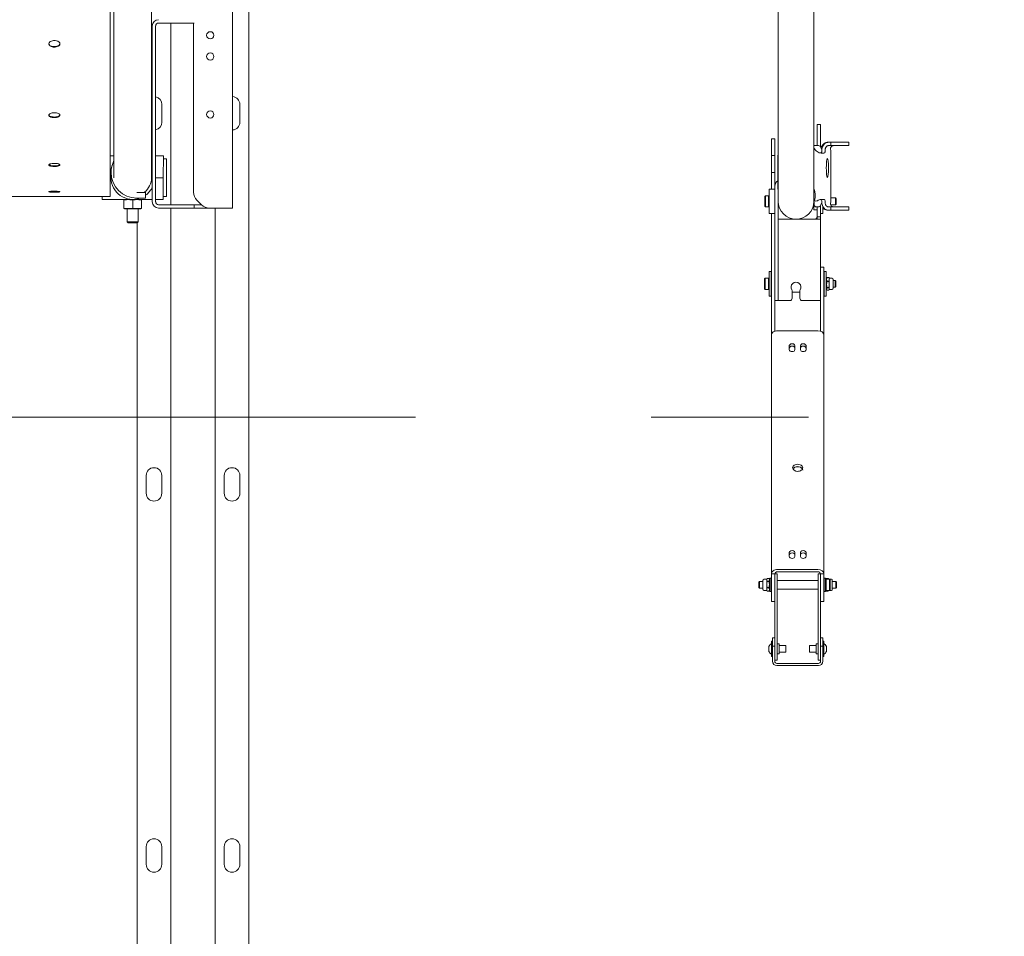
# Model space of a CAD drawing. Header units: millimetres. Extents: x -70269 to 35056, y -51814 to 48966.
# Tile 166 of 220: x -33448 to -32565, y 29315 to 30137. Entities that reach past the tile are written whole.
import ezdxf

# ---------------------------------------------------------------- set-up
doc = ezdxf.new("R2010")
doc.units = ezdxf.units.MM
doc.linetypes.add('Przerywana podwójnie', pattern=[109.361107, 52.916665, -21.166666, 14.111111, -21.166666])
doc.layers.add('00 - nowa technologia myjni_Nr_pióra__95', color=7, linetype='Continuous', lineweight=20, true_color=0x7c7c7c)
doc.layers.add('410-K Osie główne_Nr_pióra__95', color=7, linetype='Continuous', lineweight=20, true_color=0x7c7c7c)
doc.layers.add('XREF', color=8, linetype='Continuous', lineweight=9)

# ---------------------------------------------------------------- blocks, each defined once
blk = doc.blocks.new('parter 2025.10.15')
at = {"layer": '00 - nowa technologia myjni_Nr_pióra__95', "color": 8, "linetype": 'Continuous', "lineweight": 5}
for p, q in [((509.342, 2525.617), (509.326, 2453.613)), ((520.318, 2452.576), (520.318, 2524.626)), ((509.671, 2455.296), (509.685, 2519.616)), ((513.041, 2455.295), (513.055, 2519.568)), ((569.269, 2515.076), (569.269, 2461.276)), ((572.469, 2515.076), (572.469, 2461.276)), ((572.469, 2466.001), (572.469, 2515.076)), ((521.769, 2482.537), (521.769, 2135.404)), ((516.769, 2469.176), (513.669, 2469.176)), ((514.769, 2469.176), (514.769, 2452.876)), ((516.868, 2469.176), (516.769, 2469.176)), ((516.819, 2453.99), (516.819, 2469.176)), ((513.118, 2453.126), (513.118, 2468.925)), ((513.418, 2468.925), (513.418, 2453.126)), ((572.469, 2461.276), (572.469, 2464.351)), ((513.043, 2461.339), (513.118, 2461.25)), ((513.043, 2461.319), (513.118, 2461.229)), ((513.969, 2461.876), (513.969, 2460.276)), ((520.968, 2461.876), (520.968, 2460.276)), ((569.269, 2461.276), (569.269, 2453.178)), ((572.469, 2458.176), (572.469, 2461.276)), ((572.469, 2461.276), (572.469, 2453.172)), ((572.769, 2459.076), (572.769, 2460.076)), ((572.769, 2460.076), (573.069, 2460.076)), ((573.069, 2459.076), (573.069, 2460.076)), ((568.669, 2458.776), (568.669, 2458.275)), ((568.969, 2458.776), (568.669, 2458.776)), ((568.969, 2458.776), (568.969, 2458.275)), ((572.769, 2458.176), (572.769, 2459.076)), ((573.069, 2458.065), (573.069, 2459.076)), ((568.669, 2458.275), (568.669, 2457.476)), ((568.969, 2458.275), (568.969, 2457.476)), ((572.469, 2458.176), (572.89, 2458.176)), ((573.795, 2458.476), (573.715, 2458.476)), ((573.795, 2458.176), (574.266, 2458.176)), ((573.796, 2458.476), (574.009, 2458.476)), ((573.796, 2458.176), (574.009, 2458.176)), ((574.663, 2458.476), (574.009, 2458.476)), ((574.009, 2458.476), (574.009, 2458.176)), ((574.009, 2458.176), (574.663, 2458.176)), ((575.22, 2458.476), (574.663, 2458.476)), ((575.22, 2458.176), (574.663, 2458.176)), ((575.22, 2458.476), (575.614, 2458.476)), ((575.614, 2458.176), (575.22, 2458.176)), ((575.618, 2458.476), (575.614, 2458.476)), ((575.618, 2458.176), (575.614, 2458.176)), ((575.618, 2458.176), (575.618, 2458.476)), ((509.327, 2457.246), (509.672, 2457.246)), ((513.042, 2457.245), (513.118, 2457.245)), ((513.418, 2457.245), (514.107, 2457.245)), ((514.106, 2455.295), (514.107, 2457.245)), ((514.377, 2456.98), (514.107, 2456.98)), ((514.377, 2456.539), (514.377, 2456.98)), ((568.669, 2457.476), (568.669, 2457.276)), ((568.669, 2457.276), (568.669, 2457.075)), ((568.969, 2457.276), (568.669, 2457.276)), ((568.669, 2455.976), (568.669, 2457.075)), ((568.969, 2457.476), (568.969, 2457.276)), ((568.969, 2457.276), (568.969, 2457.075)), ((568.969, 2455.976), (568.969, 2457.075)), ((569.243, 2457.176), (569.243, 2455.033)), ((574.004, 2457.567), (574.004, 2453.285)), ((514.376, 2453.61), (514.377, 2456.539)), ((568.669, 2455.976), (568.669, 2455.775)), ((568.969, 2455.976), (568.969, 2455.775)), ((509.326, 2455.296), (509.406, 2455.296)), ((509.326, 2455.296), (509.406, 2455.296)), ((509.406, 2455.296), (509.467, 2455.296)), ((509.406, 2455.296), (509.467, 2455.296)), ((509.418, 2455.786), (509.418, 2455.765)), ((513.118, 2455.295), (513.041, 2455.295)), ((513.118, 2455.295), (513.041, 2455.295)), ((513.806, 2455.295), (513.419, 2455.295)), ((513.806, 2455.295), (513.419, 2455.295)), ((514.106, 2455.295), (513.806, 2455.295)), ((514.106, 2455.295), (513.806, 2455.295)), ((514.106, 2455.295), (514.106, 2453.345)), ((568.669, 2455.775), (568.669, 2455.576)), ((568.969, 2455.775), (568.669, 2455.775)), ((568.669, 2455.576), (568.669, 2454.276)), ((568.969, 2455.775), (568.969, 2455.576)), ((568.969, 2455.576), (568.969, 2454.527)), ((569.243, 2454.316), (569.243, 2455.032)), ((568.468, 2452.075), (568.468, 2454.276)), ((568.468, 2454.276), (568.969, 2454.276)), ((568.969, 2444.776), (568.969, 2454.525)), ((331.733, 2453.651), (509.326, 2453.613)), ((508.606, 2453.611), (334.406, 2453.649)), ((508.606, 2453.613), (508.606, 2453.346)), ((510.626, 2453.346), (508.606, 2453.346)), ((510.626, 2453.346), (510.556, 2453.327)), ((510.556, 2453.297), (510.556, 2453.327)), ((510.556, 2453.297), (510.556, 2453.294)), ((510.556, 2453.294), (510.556, 2452.558)), ((510.715, 2453.346), (510.626, 2453.346)), ((512.086, 2453.346), (510.715, 2453.346)), ((510.856, 2453.346), (510.856, 2453.411)), ((511.356, 2453.294), (511.356, 2452.558)), ((511.718, 2453.965), (512.518, 2453.965)), ((512.518, 2453.465), (511.718, 2453.465)), ((511.856, 2453.346), (511.856, 2453.411)), ((513.118, 2453.345), (512.086, 2453.346)), ((512.086, 2453.346), (512.156, 2453.327)), ((512.156, 2453.327), (512.156, 2453.294)), ((512.156, 2453.294), (512.156, 2452.558)), ((512.518, 2453.986), (512.518, 2453.965)), ((512.518, 2453.965), (512.518, 2453.465)), ((514.106, 2453.345), (513.418, 2453.345)), ((514.376, 2453.61), (514.106, 2453.61)), ((517.526, 2452.869), (517.111, 2453.283)), ((568.069, 2453.616), (568.129, 2453.676)), ((568.069, 2453.559), (568.069, 2453.616)), ((568.069, 2452.736), (568.069, 2453.559)), ((568.129, 2453.612), (568.129, 2453.676)), ((568.409, 2453.676), (568.129, 2453.676)), ((568.129, 2452.675), (568.129, 2453.612)), ((568.409, 2453.612), (568.409, 2453.676)), ((568.468, 2453.616), (568.409, 2453.676)), ((568.409, 2452.675), (568.409, 2453.612)), ((568.468, 2453.559), (568.468, 2453.616)), ((572.469, 2452.926), (572.469, 2453.459)), ((574.407, 2453.476), (574.004, 2453.476)), ((574.407, 2453.437), (574.407, 2453.476)), ((574.469, 2453.414), (574.407, 2453.476)), ((574.407, 2452.876), (574.407, 2453.437)), ((574.469, 2453.384), (574.469, 2453.414)), ((574.469, 2452.937), (574.469, 2453.384)), ((510.556, 2452.555), (510.556, 2452.558)), ((510.556, 2452.555), (510.556, 2452.525)), ((510.626, 2452.506), (510.556, 2452.525)), ((510.715, 2452.506), (510.626, 2452.506)), ((512.086, 2452.506), (510.715, 2452.506)), ((510.856, 2451.338), (510.856, 2452.506)), ((511.856, 2451.338), (511.856, 2452.506)), ((512.086, 2452.506), (512.156, 2452.525)), ((512.156, 2452.525), (512.156, 2452.558)), ((513.669, 2452.876), (516.769, 2452.876)), ((516.769, 2452.576), (513.669, 2452.576)), ((514.769, 2452.576), (514.769, 2133.076)), ((516.769, 2452.876), (516.868, 2452.876)), ((516.769, 2452.576), (516.868, 2452.576)), ((516.955, 2452.576), (516.859, 2452.576)), ((516.955, 2452.876), (516.868, 2452.876)), ((516.868, 2452.876), (516.868, 2452.576)), ((516.955, 2452.876), (517.042, 2452.876)), ((516.955, 2452.576), (517.042, 2452.576)), ((517.042, 2452.876), (517.518, 2452.876)), ((517.042, 2452.576), (518.827, 2452.576)), ((519.769, 2452.576), (518.233, 2452.576)), ((518.768, 2452.576), (518.768, 2133.076)), ((518.827, 2452.576), (518.898, 2452.576)), ((519.089, 2452.576), (518.898, 2452.576)), ((519.469, 2452.576), (519.16, 2452.576)), ((519.769, 2452.576), (520.318, 2452.576)), ((568.069, 2452.736), (568.129, 2452.675)), ((568.409, 2452.675), (568.129, 2452.675)), ((568.468, 2452.736), (568.409, 2452.675)), ((569.269, 2444.776), (569.269, 2453.175)), ((569.297, 2452.876), (569.269, 2452.876)), ((572.469, 2452.876), (572.44, 2452.876)), ((572.469, 2452.926), (572.469, 2452.426)), ((572.769, 2452.426), (572.469, 2452.426)), ((572.493, 2452.876), (572.493, 2453.176)), ((572.89, 2452.675), (572.693, 2452.675)), ((572.769, 2452.651), (572.769, 2452.675)), ((572.769, 2452.334), (572.769, 2452.651)), ((572.769, 2452.16), (572.769, 2452.334)), ((573.069, 2452.651), (573.069, 2452.786)), ((573.069, 2452.075), (573.069, 2452.786)), ((573.069, 2452.334), (573.069, 2452.651)), ((573.069, 2452.16), (573.069, 2452.334)), ((573.268, 2452.075), (573.268, 2452.719)), ((573.715, 2452.376), (574.253, 2452.376)), ((573.879, 2452.675), (573.795, 2452.675)), ((574.009, 2452.675), (573.796, 2452.675)), ((574.009, 2452.376), (573.796, 2452.376)), ((574.407, 2452.876), (573.98, 2452.876)), ((574.009, 2452.675), (574.663, 2452.675)), ((574.009, 2452.376), (574.009, 2452.675)), ((574.663, 2452.376), (574.009, 2452.376)), ((574.469, 2452.937), (574.407, 2452.876)), ((574.663, 2452.675), (575.22, 2452.675)), ((574.663, 2452.376), (575.22, 2452.376)), ((575.22, 2452.675), (575.614, 2452.675)), ((575.614, 2452.376), (575.22, 2452.376)), ((575.614, 2452.675), (575.618, 2452.675)), ((575.614, 2452.376), (575.618, 2452.376)), ((575.618, 2452.675), (575.618, 2452.376)), ((568.668, 2452.075), (568.468, 2452.075)), ((568.969, 2452.075), (568.468, 2452.075)), ((568.669, 2452.075), (568.669, 2448.534)), ((569.269, 2451.576), (572.518, 2451.576)), ((570.569, 2451.576), (570.569, 2451.604)), ((571.169, 2451.604), (571.169, 2451.576)), ((571.169, 2451.576), (571.169, 2451.604)), ((572.518, 2451.576), (573.069, 2451.576)), ((572.769, 2451.976), (572.769, 2452.16)), ((572.769, 2451.776), (572.769, 2451.976)), ((572.769, 2451.576), (572.769, 2451.776)), ((572.769, 2451.776), (573.069, 2451.776)), ((573.069, 2451.976), (573.069, 2452.16)), ((573.268, 2452.075), (573.069, 2452.075)), ((573.069, 2451.776), (573.069, 2451.976)), ((573.069, 2451.576), (573.069, 2451.776)), ((573.069, 2451.576), (573.069, 2446.697)), ((510.856, 2451.338), (511.116, 2451.338)), ((510.948, 2451.246), (510.856, 2451.338)), ((510.948, 2451.246), (511.16, 2451.246)), ((511.116, 2451.338), (511.856, 2451.338)), ((511.16, 2451.246), (511.764, 2451.246)), ((511.764, 2451.246), (511.856, 2451.338)), ((511.769, 2451.251), (511.769, 2135.404)), ((569.269, 2446.326), (569.269, 2450.526)), ((568.669, 2447.473), (568.669, 2448.534)), ((568.669, 2447.473), (568.669, 2441.568)), ((573.069, 2447.276), (573.069, 2446.836)), ((573.069, 2447.276), (573.369, 2447.276)), ((573.369, 2447.276), (573.369, 2446.836)), ((568.049, 2446.215), (568.109, 2446.276)), ((568.049, 2446.213), (568.049, 2446.215)), ((568.049, 2445.336), (568.049, 2446.213)), ((568.109, 2446.272), (568.109, 2446.276)), ((568.389, 2446.276), (568.109, 2446.276)), ((568.109, 2445.276), (568.109, 2446.272)), ((568.448, 2446.215), (568.389, 2446.276)), ((568.389, 2446.272), (568.389, 2446.276)), ((568.448, 2446.215), (568.389, 2446.276)), ((568.389, 2445.276), (568.389, 2446.272)), ((568.448, 2446.19), (568.448, 2446.876)), ((568.649, 2446.876), (568.448, 2446.876)), ((568.448, 2444.676), (568.448, 2446.19)), ((568.649, 2446.19), (568.649, 2446.876)), ((568.649, 2446.226), (568.669, 2446.245)), ((568.649, 2445.56), (568.649, 2446.226)), ((568.649, 2444.676), (568.649, 2446.19)), ((573.069, 2441.568), (573.069, 2446.836)), ((573.389, 2446.475), (573.368, 2446.496)), ((573.369, 2441.568), (573.369, 2446.836)), ((573.389, 2446.475), (573.369, 2446.496)), ((573.389, 2446.19), (573.389, 2446.876)), ((573.589, 2446.876), (573.389, 2446.876)), ((573.389, 2444.676), (573.389, 2446.19)), ((573.589, 2446.19), (573.589, 2446.876)), ((573.589, 2446.22), (573.643, 2446.316)), ((573.589, 2446.218), (573.589, 2446.22)), ((573.589, 2445.331), (573.589, 2446.218)), ((573.589, 2444.676), (573.589, 2446.19)), ((573.661, 2446.338), (573.661, 2446.342)), ((573.821, 2446.342), (573.661, 2446.342)), ((573.821, 2446.338), (573.661, 2446.338)), ((573.821, 2446.338), (573.821, 2446.342)), ((573.821, 2446.342), (573.821, 2446.342)), ((573.846, 2446.276), (573.831, 2446.316)), ((573.846, 2446.276), (573.832, 2446.315)), ((573.846, 2446.272), (573.846, 2446.276)), ((574.107, 2446.276), (573.846, 2446.276)), ((573.846, 2446.17), (573.846, 2446.272)), ((573.846, 2445.707), (573.846, 2446.17)), ((574.189, 2446.192), (574.189, 2446.194)), ((574.189, 2445.357), (574.189, 2446.192)), ((568.049, 2445.336), (568.109, 2445.276)), ((568.389, 2445.276), (568.109, 2445.276)), ((568.389, 2445.276), (568.109, 2445.276)), ((568.448, 2445.336), (568.389, 2445.276)), ((568.448, 2445.336), (568.389, 2445.276)), ((568.649, 2445.326), (568.649, 2445.56)), ((568.649, 2445.326), (568.669, 2445.306)), ((568.969, 2445.647), (568.969, 2441.568)), ((573.589, 2445.331), (573.643, 2445.236)), ((573.661, 2445.978), (573.661, 2446.002)), ((573.821, 2446.002), (573.661, 2446.002)), ((573.821, 2445.978), (573.661, 2445.978)), ((573.661, 2445.416), (573.661, 2445.436)), ((573.821, 2445.436), (573.661, 2445.436)), ((573.821, 2445.416), (573.661, 2445.416)), ((573.821, 2445.978), (573.821, 2446.002)), ((573.821, 2445.416), (573.821, 2445.436)), ((573.846, 2445.276), (573.831, 2445.236)), ((573.846, 2445.276), (573.832, 2445.236)), ((573.832, 2445.236), (573.835, 2445.247)), ((573.846, 2445.313), (573.846, 2445.707)), ((573.846, 2445.276), (573.846, 2445.313)), ((574.107, 2445.276), (573.846, 2445.276)), ((574.107, 2445.276), (573.846, 2445.276)), ((574.387, 2445.476), (574.188, 2445.476)), ((574.387, 2446.076), (574.189, 2446.076)), ((574.387, 2445.476), (574.189, 2445.476)), ((574.449, 2446.014), (574.387, 2446.076)), ((574.387, 2446.074), (574.387, 2446.076)), ((574.449, 2446.014), (574.387, 2446.076)), ((574.387, 2445.476), (574.387, 2446.074)), ((574.449, 2445.537), (574.387, 2445.476)), ((574.449, 2445.537), (574.387, 2445.476)), ((574.449, 2446.013), (574.449, 2446.014)), ((574.449, 2445.537), (574.449, 2446.013)), ((568.649, 2444.676), (568.448, 2444.676)), ((568.649, 2444.676), (568.448, 2444.676)), ((568.969, 2444.276), (568.969, 2444.776)), ((569.269, 2445.225), (569.269, 2444.326)), ((569.269, 2444.276), (569.269, 2444.776)), ((571.218, 2445.026), (570.518, 2445.026)), ((570.519, 2445.129), (570.519, 2444.476)), ((571.219, 2445.026), (570.519, 2445.026)), ((571.219, 2445.129), (571.219, 2444.476)), ((573.389, 2445.076), (573.368, 2445.055)), ((573.389, 2445.076), (573.369, 2445.056)), ((573.589, 2444.676), (573.389, 2444.676)), ((573.589, 2444.676), (573.389, 2444.676)), ((573.821, 2445.21), (573.661, 2445.21)), ((573.821, 2445.21), (573.821, 2445.21)), ((573.821, 2445.21), (573.821, 2445.21)), ((568.969, 2444.276), (569.269, 2444.276)), ((569.319, 2444.276), (570.318, 2444.276)), ((571.418, 2444.276), (572.518, 2444.276)), ((573.069, 2444.276), (572.518, 2444.276)), ((568.669, 2441.568), (568.669, 2441.427)), ((568.669, 2441.25), (568.669, 2441.427)), ((568.669, 2441.25), (568.669, 2441.179)), ((568.669, 2441.179), (568.669, 2419.754)), ((568.969, 2441.568), (568.969, 2441.526)), ((569.218, 2441.568), (572.818, 2441.568)), ((573.069, 2441.526), (573.069, 2441.568)), ((573.369, 2441.427), (573.369, 2441.568)), ((573.369, 2441.25), (573.369, 2441.427)), ((573.369, 2441.179), (573.369, 2441.25)), ((573.369, 2441.179), (573.369, 2419.754)), ((570.269, 2440.225), (570.269, 2439.871)), ((570.768, 2440.225), (570.768, 2439.871)), ((571.268, 2440.225), (571.268, 2439.871)), ((571.769, 2440.225), (571.769, 2439.871)), ((512.569, 2426.976), (512.569, 2428.576)), ((513.969, 2428.576), (513.969, 2426.976)), ((519.568, 2426.976), (519.568, 2428.576)), ((520.968, 2428.576), (520.968, 2426.976)), ((570.269, 2421.663), (570.269, 2421.31)), ((570.768, 2421.663), (570.768, 2421.31)), ((571.268, 2421.663), (571.268, 2421.31)), ((571.769, 2421.663), (571.769, 2421.31)), ((568.669, 2419.754), (568.669, 2419.742)), ((568.669, 2419.742), (568.669, 2419.705)), ((568.969, 2419.742), (568.669, 2419.742)), ((568.669, 2417.704), (568.669, 2419.705)), ((568.969, 2419.764), (569.169, 2419.764)), ((568.969, 2419.754), (568.969, 2419.742)), ((568.969, 2419.754), (568.969, 2418.764)), ((568.969, 2419.742), (568.969, 2419.705)), ((568.969, 2418.854), (568.969, 2419.705)), ((569.169, 2419.764), (569.169, 2418.764)), ((572.818, 2420.143), (569.218, 2420.143)), ((572.818, 2419.931), (569.218, 2419.931)), ((572.818, 2419.931), (569.218, 2419.931)), ((572.869, 2418.764), (572.869, 2419.764)), ((573.069, 2419.764), (572.869, 2419.764)), ((573.069, 2419.742), (573.069, 2419.754)), ((573.069, 2419.705), (573.069, 2419.742)), ((573.069, 2419.742), (573.369, 2419.742)), ((573.069, 2419.705), (573.069, 2417.264)), ((573.369, 2419.742), (573.369, 2419.754)), ((573.369, 2419.705), (573.369, 2419.742)), ((573.369, 2419.705), (573.369, 2417.264)), ((573.369, 2419.683), (573.369, 2419.705)), ((573.369, 2419.513), (573.369, 2419.683)), ((567.529, 2419.003), (567.59, 2419.064)), ((567.529, 2419.003), (567.529, 2418.89)), ((567.529, 2418.89), (567.529, 2418.526)), ((567.59, 2419.064), (567.59, 2418.923)), ((567.59, 2419.064), (567.908, 2419.064)), ((567.59, 2418.923), (567.59, 2418.464)), ((567.908, 2419.183), (567.908, 2418.986)), ((567.908, 2418.986), (567.908, 2418.345)), ((567.99, 2419.264), (568.251, 2419.264)), ((568.251, 2419.264), (568.273, 2419.324)), ((568.251, 2419.264), (568.251, 2419.211)), ((568.251, 2419.211), (568.251, 2419.029)), ((568.251, 2419.029), (568.251, 2418.793)), ((568.251, 2418.793), (568.251, 2418.346)), ((568.277, 2419.334), (568.273, 2419.324)), ((568.276, 2419.065), (568.277, 2419.066)), ((568.277, 2419.334), (568.436, 2419.334)), ((568.277, 2419.087), (568.436, 2419.087)), ((568.277, 2419.087), (568.277, 2419.066)), ((568.277, 2419.066), (568.436, 2419.066)), ((568.436, 2419.334), (568.442, 2419.324)), ((568.436, 2419.087), (568.436, 2419.066)), ((568.508, 2419.209), (568.442, 2419.324)), ((568.508, 2419.324), (568.548, 2419.364)), ((568.508, 2419.324), (568.508, 2418.296)), ((568.548, 2419.364), (568.548, 2418.263)), ((568.548, 2419.364), (568.669, 2419.364)), ((568.969, 2414.38), (568.969, 2418.764)), ((569.169, 2419.164), (572.869, 2419.164)), ((569.169, 2414.38), (569.169, 2418.764)), ((572.869, 2418.764), (572.869, 2414.38)), ((573.069, 2418.764), (573.069, 2418.846)), ((573.069, 2418.764), (573.069, 2414.38)), ((573.369, 2418.507), (573.369, 2419.364)), ((573.488, 2419.364), (573.369, 2419.364)), ((573.488, 2418.507), (573.488, 2419.364)), ((573.528, 2419.324), (573.488, 2419.364)), ((573.528, 2419.324), (573.488, 2419.364)), ((573.528, 2418.524), (573.528, 2419.324)), ((573.528, 2419.209), (573.572, 2419.284)), ((573.528, 2419.204), (573.589, 2419.264)), ((573.528, 2419.204), (573.528, 2418.997)), ((573.528, 2418.997), (573.528, 2418.324)), ((573.589, 2419.264), (573.589, 2419.029)), ((573.589, 2419.264), (573.868, 2419.264)), ((573.589, 2419.029), (573.589, 2418.264)), ((573.601, 2419.314), (573.601, 2419.32)), ((573.761, 2419.32), (573.601, 2419.32)), ((573.761, 2419.314), (573.601, 2419.314)), ((573.761, 2419.314), (573.761, 2419.32)), ((573.786, 2419.264), (573.779, 2419.284)), ((573.868, 2419.264), (573.868, 2419.029)), ((573.929, 2419.204), (573.868, 2419.264)), ((574.047, 2419.264), (573.868, 2419.264)), ((573.868, 2419.029), (573.868, 2418.264)), ((573.929, 2419.204), (573.929, 2418.997)), ((573.929, 2418.997), (573.929, 2418.324)), ((574.128, 2419.173), (574.128, 2419.183)), ((574.128, 2418.345), (574.128, 2419.173)), ((574.447, 2419.064), (574.128, 2419.064)), ((574.447, 2419.057), (574.447, 2419.064)), ((574.509, 2419.003), (574.447, 2419.064)), ((574.447, 2418.464), (574.447, 2419.057)), ((574.509, 2418.997), (574.509, 2419.003)), ((574.509, 2418.526), (574.509, 2418.997)), ((567.529, 2418.526), (567.59, 2418.464)), ((567.59, 2418.464), (567.908, 2418.464)), ((567.99, 2418.264), (568.251, 2418.264)), ((568.251, 2418.264), (568.168, 2418.264)), ((568.251, 2418.346), (568.251, 2418.264)), ((568.251, 2418.264), (568.273, 2418.204)), ((568.277, 2418.195), (568.273, 2418.204)), ((568.277, 2418.52), (568.436, 2418.52)), ((568.277, 2418.52), (568.277, 2418.496)), ((568.277, 2418.496), (568.436, 2418.496)), ((568.277, 2418.196), (568.277, 2418.195)), ((568.277, 2418.196), (568.436, 2418.196)), ((568.277, 2418.195), (568.436, 2418.195)), ((568.436, 2418.52), (568.436, 2418.496)), ((568.436, 2418.195), (568.442, 2418.204)), ((568.436, 2418.196), (568.436, 2418.195)), ((568.508, 2418.319), (568.442, 2418.204)), ((568.508, 2418.296), (568.508, 2418.204)), ((568.508, 2418.204), (568.548, 2418.164)), ((568.548, 2418.263), (568.548, 2418.164)), ((568.548, 2418.164), (568.669, 2418.164)), ((568.548, 2418.164), (568.669, 2418.164)), ((569.169, 2418.364), (572.869, 2418.364)), ((569.169, 2418.364), (572.869, 2418.364)), ((573.369, 2418.164), (573.369, 2418.507)), ((573.488, 2418.164), (573.369, 2418.164)), ((573.488, 2418.164), (573.369, 2418.164)), ((573.488, 2418.164), (573.488, 2418.507)), ((573.528, 2418.204), (573.488, 2418.164)), ((573.528, 2418.204), (573.488, 2418.164)), ((573.528, 2418.204), (573.528, 2418.524)), ((573.528, 2418.324), (573.589, 2418.264)), ((573.528, 2418.319), (573.572, 2418.244)), ((573.589, 2418.264), (573.868, 2418.264)), ((573.6, 2418.208), (573.601, 2418.208)), ((573.761, 2418.208), (573.601, 2418.208)), ((573.786, 2418.264), (573.779, 2418.244)), ((574.047, 2418.264), (573.786, 2418.264)), ((573.929, 2418.324), (573.868, 2418.264)), ((574.447, 2418.464), (574.128, 2418.464)), ((574.509, 2418.526), (574.447, 2418.464)), ((568.669, 2417.264), (568.669, 2417.704)), ((568.969, 2417.264), (568.669, 2417.264)), ((568.969, 2417.264), (568.669, 2417.264)), ((573.069, 2417.264), (573.369, 2417.264)), ((573.069, 2417.264), (573.369, 2417.264)), ((568.969, 2414.38), (568.969, 2413.947)), ((569.169, 2414.38), (569.169, 2413.947)), ((572.869, 2413.947), (572.869, 2414.38)), ((573.069, 2413.947), (573.069, 2414.38)), ((568.669, 2413.014), (568.669, 2413.694)), ((568.768, 2413.694), (568.669, 2413.694)), ((568.768, 2413.514), (568.768, 2414.014)), ((568.768, 2414.014), (568.969, 2414.014)), ((568.768, 2413.514), (568.768, 2413.264)), ((568.969, 2413.947), (568.969, 2413.514)), ((568.969, 2413.514), (568.969, 2413.73)), ((568.969, 2413.514), (568.969, 2413.264)), ((568.969, 2412.514), (568.969, 2413.514)), ((569.169, 2413.947), (569.169, 2413.514)), ((569.169, 2412.514), (569.169, 2413.514)), ((569.218, 2413.459), (569.368, 2413.459)), ((569.368, 2413.459), (569.368, 2412.889)), ((572.668, 2413.139), (572.668, 2413.459)), ((572.818, 2413.459), (572.668, 2413.459)), ((572.869, 2413.514), (572.869, 2413.947)), ((572.869, 2413.514), (572.869, 2412.514)), ((573.268, 2414.014), (573.069, 2414.014)), ((573.069, 2413.514), (573.069, 2414.014)), ((573.069, 2413.514), (573.069, 2413.947)), ((573.069, 2413.264), (573.069, 2413.514)), ((573.268, 2413.514), (573.268, 2414.014)), ((573.268, 2413.694), (573.268, 2413.014)), ((573.268, 2413.694), (573.369, 2413.694)), ((573.268, 2413.264), (573.268, 2413.514)), ((573.369, 2413.694), (573.369, 2413.014)), ((568.438, 2413.242), (568.44, 2413.245)), ((568.438, 2413.242), (568.438, 2413.139)), ((568.438, 2413.139), (568.438, 2413.131)), ((568.44, 2413.137), (568.438, 2413.139)), ((568.44, 2413.137), (568.438, 2413.131)), ((568.438, 2413.131), (568.438, 2413.124)), ((568.438, 2413.124), (568.438, 2412.911)), ((568.438, 2412.903), (568.438, 2412.911)), ((568.438, 2412.911), (568.44, 2412.906)), ((568.44, 2412.906), (568.438, 2412.903)), ((568.438, 2412.903), (568.438, 2412.786)), ((568.44, 2412.783), (568.438, 2412.786)), ((568.44, 2412.783), (568.438, 2412.786)), ((568.669, 2412.334), (568.669, 2413.014)), ((568.768, 2413.264), (568.768, 2412.764)), ((568.768, 2413.264), (568.969, 2413.264)), ((568.768, 2412.764), (568.768, 2411.904)), ((568.969, 2413.264), (568.969, 2412.764)), ((568.969, 2412.764), (568.969, 2411.904)), ((569.218, 2412.569), (569.368, 2412.569)), ((569.218, 2412.569), (569.368, 2412.569)), ((569.218, 2412.569), (569.368, 2412.569)), ((569.218, 2412.569), (569.368, 2412.569)), ((569.368, 2413.314), (569.969, 2413.314)), ((569.368, 2412.889), (569.368, 2412.569)), ((569.368, 2412.714), (569.969, 2412.714)), ((569.368, 2412.714), (569.969, 2412.714)), ((569.368, 2412.714), (569.969, 2412.714)), ((569.368, 2412.714), (569.969, 2412.714)), ((569.969, 2413.314), (569.969, 2413.014)), ((569.969, 2413.014), (569.969, 2412.714)), ((572.068, 2413.014), (572.068, 2413.314)), ((572.668, 2413.314), (572.068, 2413.314)), ((572.068, 2412.714), (572.068, 2413.014)), ((572.668, 2412.714), (572.068, 2412.714)), ((572.668, 2412.714), (572.068, 2412.714)), ((572.668, 2412.714), (572.068, 2412.714)), ((572.668, 2412.714), (572.068, 2412.714)), ((572.668, 2412.569), (572.668, 2413.139)), ((572.818, 2412.569), (572.668, 2412.569)), ((572.818, 2412.569), (572.668, 2412.569)), ((572.818, 2412.569), (572.668, 2412.569)), ((572.818, 2412.569), (572.668, 2412.569)), ((573.268, 2413.264), (573.069, 2413.264)), ((573.069, 2412.764), (573.069, 2413.264)), ((573.069, 2411.904), (573.069, 2412.764)), ((573.268, 2412.764), (573.268, 2413.264)), ((573.268, 2413.014), (573.268, 2412.334)), ((573.268, 2411.904), (573.268, 2412.764)), ((573.268, 2412.614), (573.268, 2412.616)), ((573.369, 2413.014), (573.369, 2412.334)), ((573.598, 2413.242), (573.597, 2413.245)), ((573.597, 2413.245), (573.598, 2413.242)), ((573.598, 2413.125), (573.597, 2413.123)), ((573.597, 2413.123), (573.598, 2413.117)), ((573.597, 2412.892), (573.598, 2412.897)), ((573.597, 2412.892), (573.598, 2412.889)), ((573.597, 2412.783), (573.598, 2412.786)), ((573.597, 2412.783), (573.598, 2412.786)), ((573.597, 2412.783), (573.598, 2412.786)), ((573.598, 2413.244), (573.598, 2413.242)), ((573.598, 2413.125), (573.598, 2413.242)), ((573.598, 2413.125), (573.598, 2413.117)), ((573.598, 2412.905), (573.598, 2413.117)), ((573.598, 2412.897), (573.598, 2412.905)), ((573.598, 2412.889), (573.598, 2412.897)), ((573.598, 2412.786), (573.598, 2412.889)), ((568.768, 2412.334), (568.669, 2412.334)), ((568.768, 2412.334), (568.669, 2412.334)), ((568.768, 2412.334), (568.669, 2412.334)), ((568.768, 2412.334), (568.669, 2412.334)), ((568.969, 2412.514), (568.969, 2412.014)), ((568.969, 2412.014), (569.169, 2412.014)), ((569.158, 2411.714), (572.878, 2411.714)), ((569.169, 2412.514), (569.169, 2412.014)), ((572.869, 2412.014), (572.869, 2412.514)), ((573.069, 2412.014), (572.869, 2412.014)), ((573.268, 2412.334), (573.369, 2412.334)), ((573.268, 2412.334), (573.369, 2412.334)), ((573.268, 2412.334), (573.369, 2412.334)), ((573.268, 2412.334), (573.369, 2412.334)), ((569.158, 2411.514), (572.878, 2411.514)), ((512.569, 2393.676), (512.569, 2395.276)), ((513.969, 2395.276), (513.969, 2393.676)), ((519.568, 2393.676), (519.568, 2395.276)), ((520.968, 2395.276), (520.968, 2393.676))]:
    blk.add_line(p, q, dxfattribs=at)
for points in [[(504.329, 2467.604), (504.251, 2467.601), (504.157, 2467.586), (504.069, 2467.561), (503.99, 2467.526), (503.955, 2467.505), (503.923, 2467.482), (503.882, 2467.442), (503.853, 2467.4), (503.835, 2467.354), (503.829, 2467.311)], [(504.829, 2467.31), (504.823, 2467.357), (504.807, 2467.396), (504.782, 2467.435), (504.748, 2467.471), (504.717, 2467.495), (504.683, 2467.518), (504.644, 2467.539), (504.601, 2467.557), (504.509, 2467.584), (504.409, 2467.6), (504.329, 2467.604)], [(504.329, 2467.02), (504.232, 2467.025), (504.139, 2467.042), (504.052, 2467.069), (503.974, 2467.106), (503.924, 2467.14), (503.882, 2467.18), (503.852, 2467.223), (503.835, 2467.268), (503.829, 2467.311)], [(504.329, 2467.061), (504.236, 2467.066), (504.147, 2467.08), (504.062, 2467.105), (503.987, 2467.139), (503.936, 2467.171), (503.894, 2467.208), (503.861, 2467.248), (503.84, 2467.29), (503.83, 2467.331)], [(504.329, 2467.061), (504.404, 2467.064), (504.477, 2467.074), (504.547, 2467.089), (504.626, 2467.117), (504.696, 2467.154), (504.754, 2467.198), (504.777, 2467.222), (504.797, 2467.248), (504.818, 2467.289), (504.828, 2467.331)], [(504.329, 2467.02), (504.407, 2467.024), (504.501, 2467.038), (504.589, 2467.062), (504.668, 2467.097), (504.703, 2467.118), (504.735, 2467.141), (504.776, 2467.18), (504.806, 2467.222), (504.824, 2467.268), (504.829, 2467.31)], [(504.328, 2461.131), (504.249, 2461.128), (504.187, 2461.122), (504.126, 2461.112), (504.05, 2461.094), (503.98, 2461.07), (503.921, 2461.039), (503.881, 2461.01), (503.851, 2460.977), (503.833, 2460.943), (503.828, 2460.912)], [(504.328, 2460.694), (504.2, 2460.702), (504.136, 2460.711), (504.075, 2460.724), (504.021, 2460.739), (503.972, 2460.758), (503.933, 2460.778), (503.899, 2460.8), (503.872, 2460.822), (503.851, 2460.846), (503.833, 2460.879), (503.828, 2460.912)], [(504.328, 2460.739), (504.208, 2460.746), (504.093, 2460.764), (504.041, 2460.778), (503.991, 2460.796), (503.927, 2460.827), (503.876, 2460.863), (503.857, 2460.883), (503.842, 2460.904), (503.83, 2460.934)], [(504.828, 2460.911), (504.821, 2460.945), (504.811, 2460.967), (504.796, 2460.988), (504.774, 2461.01), (504.746, 2461.031), (504.682, 2461.066), (504.6, 2461.096), (504.508, 2461.117), (504.409, 2461.128), (504.328, 2461.131)], [(504.328, 2460.739), (504.401, 2460.742), (504.472, 2460.749), (504.541, 2460.76), (504.643, 2460.788), (504.688, 2460.806), (504.729, 2460.827), (504.763, 2460.849), (504.79, 2460.874), (504.812, 2460.903), (504.825, 2460.933)], [(504.328, 2460.694), (504.406, 2460.697), (504.529, 2460.713), (504.588, 2460.726), (504.642, 2460.742), (504.691, 2460.762), (504.734, 2460.785), (504.774, 2460.813), (504.804, 2460.845), (504.822, 2460.879), (504.828, 2460.911)], [(573.125, 2457.911), (573.141, 2457.996), (573.169, 2458.083), (573.209, 2458.167), (573.262, 2458.245), (573.325, 2458.314), (573.397, 2458.373), (573.476, 2458.419), (573.558, 2458.452), (573.619, 2458.466), (573.678, 2458.474), (573.715, 2458.476)], [(573.796, 2458.476), (573.713, 2458.469), (573.628, 2458.449), (573.544, 2458.414), (573.464, 2458.365), (573.389, 2458.301), (573.325, 2458.225), (573.273, 2458.141), (573.235, 2458.052), (573.211, 2457.963), (573.2, 2457.876)], [(573.796, 2458.176), (573.763, 2458.173), (573.731, 2458.167), (573.698, 2458.157), (573.667, 2458.143), (573.637, 2458.125), (573.61, 2458.104), (573.584, 2458.079), (573.561, 2458.051), (573.526, 2457.989), (573.504, 2457.921), (573.498, 2457.876)], [(573.968, 2457.876), (573.969, 2457.924), (573.979, 2457.971), (573.995, 2458.014), (574.019, 2458.053), (574.059, 2458.099), (574.109, 2458.135), (574.167, 2458.16), (574.203, 2458.17), (574.266, 2458.176)], [(573.262, 2457.505), (573.14, 2457.509), (573.074, 2457.516), (572.99, 2457.531), (572.948, 2457.543), (572.864, 2457.575)], [(573.162, 2457.575), (573.156, 2457.559), (573.136, 2457.532), (573.104, 2457.513)], [(573.46, 2457.575), (573.453, 2457.558), (573.444, 2457.543), (573.431, 2457.532), (573.416, 2457.523), (573.375, 2457.512), (573.341, 2457.508), (573.262, 2457.505)], [(504.327, 2456.582), (504.248, 2456.58), (504.125, 2456.57), (504.013, 2456.551), (503.964, 2456.538), (503.92, 2456.524), (503.87, 2456.499), (503.851, 2456.485), (503.838, 2456.472), (503.83, 2456.457), (503.827, 2456.443)], [(504.327, 2456.306), (504.199, 2456.31), (504.078, 2456.324), (503.971, 2456.346), (503.899, 2456.371), (503.871, 2456.386), (503.849, 2456.402), (503.832, 2456.421), (503.827, 2456.443)], [(504.327, 2456.354), (504.191, 2456.359), (504.063, 2456.374), (504.006, 2456.386), (503.954, 2456.399), (503.91, 2456.415), (503.874, 2456.432), (503.85, 2456.449), (503.834, 2456.467)], [(504.827, 2456.443), (504.824, 2456.457), (504.816, 2456.471), (504.797, 2456.489), (504.771, 2456.506), (504.737, 2456.522), (504.697, 2456.536), (504.601, 2456.559), (504.496, 2456.574), (504.383, 2456.581), (504.327, 2456.582)], [(504.327, 2456.354), (504.396, 2456.355), (504.531, 2456.366), (504.628, 2456.381), (504.713, 2456.403), (504.748, 2456.417), (504.778, 2456.431), (504.803, 2456.448), (504.819, 2456.466)], [(504.327, 2456.306), (504.405, 2456.308), (504.528, 2456.317), (504.64, 2456.336), (504.69, 2456.348), (504.733, 2456.363), (504.784, 2456.386), (504.802, 2456.4), (504.816, 2456.414), (504.824, 2456.428), (504.827, 2456.443)], [(504.326, 2454.092), (504.121, 2454.087), (504.006, 2454.079), (503.935, 2454.071), (503.879, 2454.061), (503.843, 2454.05), (503.832, 2454.045), (503.828, 2454.041), (503.827, 2454.039), (503.826, 2454.037)], [(504.826, 2454.036), (504.825, 2454.04), (504.823, 2454.043), (504.815, 2454.047), (504.796, 2454.055), (504.734, 2454.068), (504.59, 2454.083), (504.413, 2454.091), (504.326, 2454.092)], [(504.326, 2453.984), (504.102, 2453.99), (504.003, 2453.996), (503.92, 2454.006), (503.856, 2454.018), (503.837, 2454.025), (503.83, 2454.03), (503.827, 2454.033), (503.826, 2454.037)], [(504.326, 2454.034), (504.186, 2454.036), (504.055, 2454.042), (503.975, 2454.049), (503.882, 2454.062)], [(504.326, 2454.034), (504.536, 2454.038), (504.674, 2454.048), (504.77, 2454.062)], [(504.326, 2453.984), (504.539, 2453.989), (504.66, 2453.997), (504.723, 2454.004), (504.774, 2454.013), (504.81, 2454.022), (504.82, 2454.028), (504.824, 2454.032), (504.825, 2454.033), (504.826, 2454.036)], [(511.356, 2453.294), (511.226, 2453.311), (511.111, 2453.322), (510.952, 2453.327), (510.791, 2453.321), (510.681, 2453.311), (510.556, 2453.294)], [(512.156, 2453.294), (512.026, 2453.311), (511.911, 2453.321), (511.752, 2453.327), (511.591, 2453.321), (511.48, 2453.311), (511.356, 2453.294)], [(572.864, 2453.276), (572.942, 2453.307), (573.024, 2453.327), (573.107, 2453.339), (573.161, 2453.343), (573.262, 2453.346)], [(573.104, 2453.339), (573.132, 2453.322), (573.151, 2453.301), (573.162, 2453.276)], [(573.262, 2453.346), (573.353, 2453.343), (573.391, 2453.336), (573.414, 2453.329), (573.433, 2453.319), (573.45, 2453.3), (573.46, 2453.276)], [(511.356, 2452.558), (511.226, 2452.54), (511.111, 2452.53), (510.951, 2452.525), (510.791, 2452.531), (510.68, 2452.541), (510.556, 2452.558)], [(512.156, 2452.558), (512.026, 2452.54), (511.911, 2452.53), (511.751, 2452.525), (511.591, 2452.53), (511.48, 2452.541), (511.356, 2452.558)], [(573.2, 2452.976), (573.211, 2452.889), (573.235, 2452.798), (573.273, 2452.71), (573.324, 2452.627), (573.387, 2452.552), (573.461, 2452.488), (573.543, 2452.438), (573.63, 2452.402), (573.693, 2452.386), (573.756, 2452.377), (573.796, 2452.376)], [(573.715, 2452.376), (573.635, 2452.382), (573.552, 2452.402), (573.469, 2452.436), (573.39, 2452.483), (573.326, 2452.537), (573.268, 2452.598)], [(573.498, 2452.976), (573.505, 2452.927), (573.527, 2452.859), (573.563, 2452.798), (573.604, 2452.753), (573.652, 2452.717), (573.707, 2452.691), (573.739, 2452.682), (573.796, 2452.675)], [(574.264, 2452.675), (574.197, 2452.683), (574.133, 2452.704), (574.076, 2452.739), (574.028, 2452.785), (573.994, 2452.841), (573.977, 2452.885), (573.969, 2452.93), (573.968, 2452.976)], [(573.661, 2446.002), (573.64, 2446.054), (573.628, 2446.1), (573.62, 2446.17), (573.628, 2446.24), (573.64, 2446.287), (573.661, 2446.338)], [(573.846, 2446.17), (573.841, 2446.242), (573.821, 2446.338)], [(573.821, 2446.002), (573.841, 2446.099), (573.846, 2446.17)], [(573.661, 2445.436), (573.64, 2445.519), (573.628, 2445.594), (573.62, 2445.707), (573.628, 2445.82), (573.64, 2445.895), (573.661, 2445.978)], [(573.643, 2445.236), (573.628, 2445.269), (573.62, 2445.313), (573.628, 2445.356), (573.64, 2445.384), (573.661, 2445.416)], [(573.846, 2445.707), (573.841, 2445.823), (573.821, 2445.978)], [(573.821, 2445.436), (573.841, 2445.591), (573.846, 2445.707)], [(573.846, 2445.313), (573.841, 2445.357), (573.821, 2445.416)], [(568.273, 2419.324), (568.256, 2419.263), (568.251, 2419.211)], [(568.251, 2419.211), (568.256, 2419.158), (568.277, 2419.087)], [(568.276, 2419.065), (568.256, 2418.909), (568.251, 2418.793)], [(568.251, 2418.793), (568.256, 2418.676), (568.277, 2418.52)], [(568.442, 2419.324), (568.459, 2419.292), (568.469, 2419.262), (568.477, 2419.211), (568.469, 2419.16), (568.457, 2419.126), (568.436, 2419.087)], [(568.436, 2419.065), (568.457, 2418.982), (568.469, 2418.907), (568.477, 2418.792), (568.469, 2418.678), (568.457, 2418.603), (568.436, 2418.52)], [(568.277, 2418.496), (568.256, 2418.41), (568.251, 2418.346)], [(568.251, 2418.346), (568.256, 2418.282), (568.277, 2418.196)], [(568.436, 2418.496), (568.457, 2418.451), (568.469, 2418.409), (568.477, 2418.346), (568.469, 2418.284), (568.457, 2418.242), (568.436, 2418.196)], [(573.572, 2418.244), (573.561, 2418.272), (573.561, 2418.292)]]:
    blk.add_lwpolyline(points, dxfattribs=at)
for centre in [(518.318, 2468.076), (518.318, 2466.176), (518.318, 2460.976)]:
    blk.add_circle(centre, 0.325, dxfattribs=at)
for centre, radius, start, end in [((513.669, 2468.925), 0.55, 90, 180), ((513.669, 2468.925), 0.25, 90, 180), ((513.268, 2461.876), 0.7, 102.4057, 108.7941), ((513.268, 2461.876), 0.7, 0, 77.62783), ((520.269, 2461.876), 0.7, 0, 85.90192), ((513.268, 2460.276), 0.7, 282.34137, 0), ((520.269, 2460.276), 0.7, 274.0937, 0), ((512.119, 2458.565), 1, 337.45457, 0), ((572.092, 2457.675), 0.5, 26.2032, 41.09519), ((573.168, 2458.206), 0.7, 206.2032, 244.24099), ((572.89, 2457.976), 0.2, 14.79777, 90), ((573.76, 2458.206), 0.7, 194.79776, 216.03001), ((511.718, 2455.786), 2.3, 152.85774, 180), ((511.718, 2455.765), 2.3, 152.85798, 180), ((570.244, 2457.176), 1, 167.16162, 180), ((573.823, 2457.562), 0.182, 1.53489, 12.94608), ((511.357, 2455.296), 1.95, 25.36348, 30.20435), ((511.357, 2455.296), 1.95, 171.79192, 179.98754), ((511.357, 2455.296), 1.95, 179.98754, 290.15065), ((511.718, 2455.765), 2.3, 180, 270), ((511.357, 2455.296), 1.685, 309.00013, 359.98755), ((569.518, 2454.525), 0.55, 120.0065, 180), ((569.444, 2455.033), 0.2, 180, 208.95519), ((511.357, 2455.296), 1.95, 306.57798, 334.63652), ((569.444, 2454.316), 0.2, 180, 208.9549), ((570.844, 2453.676), 1.75, 346.11844, 21.6675), ((517.818, 2453.99), 1, 180, 225), ((570.869, 2453.176), 1.625, 0, 10.06537), ((572.679, 2453.401), 0.2, 226.72815, 302.90245), ((573.168, 2452.646), 0.7, 115.75902, 122.90244), ((573.822, 2453.289), 0.182, 347.05771, 358.46316), ((513.669, 2453.126), 0.55, 180, 270), ((513.669, 2453.126), 0.25, 180, 270), ((518.233, 2453.576), 1, 225, 270), ((570.869, 2453.176), 1.6, 180.03001, 359.65908), ((572.693, 2452.876), 0.2, 180, 270), ((572.89, 2452.876), 0.2, 270, 345.20224), ((573.76, 2452.646), 0.7, 143.96999, 165.20223), ((572.518, 2451.826), 0.25, 270.27976, 0), ((573.891, 2446.171), 0.287, 143.48208, 149.78094), ((573.515, 2446.2), 0.337, 20.12563, 24.96913), ((573.53, 2446.205), 0.321, 20.07228, 23.78434), ((574.107, 2446.194), 0.0812, 0, 90), ((574.107, 2446.194), 0.0812, 359.99975, 43.27193), ((570.869, 2445.476), 0.45, 327.79577, 212.20423), ((573.624, 2445.315), 0.222, 339.09631, 359.3409), ((574.107, 2445.357), 0.0812, 270, 0), ((574.107, 2445.357), 0.0812, 270, 0), ((570.318, 2444.476), 0.2, 270, 0), ((570.318, 2445.129), 0.2, 0, 32.20423), ((571.418, 2445.129), 0.2, 147.79577, 180), ((571.418, 2444.476), 0.2, 180, 270), ((573.891, 2445.38), 0.287, 210.21906, 216.51793), ((573.519, 2445.351), 0.333, 334.9106, 339.86882), ((573.515, 2445.352), 0.337, 335.03087, 339.87437), ((569.319, 2444.326), 0.05, 180, 270), ((513.268, 2428.576), 0.7, 0, 180), ((520.269, 2428.576), 0.7, 0, 180), ((513.268, 2426.976), 0.7, 180, 0), ((520.269, 2426.976), 0.7, 180, 0), ((567.99, 2419.183), 0.0812, 90, 180), ((573.722, 2419.193), 0.176, 133.67165, 148.65707), ((574.219, 2419.066), 0.667, 158.11765, 163.36638), ((573.604, 2419.218), 0.186, 20.69612, 33.04873), ((572.82, 2419.076), 0.97, 11.16168, 14.17006), ((574.047, 2419.183), 0.0812, 0, 90), ((567.99, 2418.345), 0.0812, 180, 270), ((573.722, 2418.335), 0.176, 211.34293, 226.32835), ((573.604, 2418.31), 0.186, 326.95127, 339.30388), ((573.662, 2418.287), 0.124, 339.79229, 349.40278), ((574.047, 2418.345), 0.0812, 270, 0), ((568.939, 2413.014), 0.55, 119.44052, 155.46415), ((569.218, 2413.509), 0.05, 180, 270), ((569.218, 2413.509), 0.05, 180.00007, 225.39862), ((569.218, 2413.509), 0.05, 180.00097, 223.3173), ((572.818, 2413.509), 0.05, 270, 0), ((573.098, 2413.014), 0.55, 24.53585, 60.55948), ((568.939, 2413.014), 0.55, 204.53585, 240.55948), ((568.939, 2413.014), 0.55, 225.46919, 240.55948), ((568.939, 2413.014), 0.55, 225.46919, 240.55948), ((569.218, 2412.519), 0.05, 90, 180), ((569.218, 2412.519), 0.05, 90, 180), ((569.218, 2412.519), 0.05, 90, 180), ((569.218, 2412.519), 0.05, 90, 180), ((572.818, 2412.519), 0.05, 0, 90), ((572.818, 2412.519), 0.05, 45.5403, 89.99883), ((573.098, 2413.014), 0.55, 299.44052, 335.46415), ((573.098, 2413.014), 0.55, 299.44052, 335.46415), ((573.098, 2413.014), 0.55, 299.44052, 335.46415), ((573.098, 2413.014), 0.55, 299.44052, 335.46415), ((573.098, 2413.014), 0.55, 24.53585, 45.48287), ((573.098, 2413.014), 0.55, 24.53585, 45.48307), ((569.158, 2411.904), 0.39, 180, 270), ((569.158, 2411.904), 0.19, 180, 270), ((572.878, 2411.904), 0.19, 270, 0), ((572.878, 2411.904), 0.39, 270, 0), ((513.268, 2395.276), 0.7, 0, 180), ((520.269, 2395.276), 0.7, 0, 180), ((513.268, 2393.676), 0.7, 180, 0), ((520.269, 2393.676), 0.7, 180, 0)]:
    blk.add_arc(centre, radius, start, end, dxfattribs=at)
for centre, major_axis, ratio, start_param, end_param in [((573.125, 2458.206), (0, 0.7), 0.121869, 3.591172, 4.221694), ((573.423, 2458.206), (0, 0.7), 0.121869, 3.591172, 4.221694), ((574.043, 2458.206), (0, 0.7), 0.121869, 2.061491, 2.608858), ((573.693, 2456.176), (0, 0.85), 0.121869, 0, 3.141593), ((573.693, 2456.176), (0, 0.85), 0.121869, 4.712389, 6.283185), ((573.693, 2456.176), (0, -0.85), 0.121869, 0, 1.570796), ((573.125, 2452.646), (0, 0.7), 0.121869, 5.203084, 5.833606), ((573.423, 2452.646), (0, 0.7), 0.121869, 5.203084, 5.833606), ((574.043, 2452.646), (0, 0.7), 0.121869, 0.532735, 1.080101), ((569.218, 2441.179), (0.55, 0), 0.707107, 1.570796, 3.141593), ((572.818, 2441.179), (-0.55, 0), 0.707107, 3.141593, 4.712389), ((572.818, 2441.179), (-0.55, 0), 0.707107, 3.141593, 3.159283), ((570.519, 2440.225), (0.25, 0), 0.707107, 0, 3.141593), ((570.519, 2440.013), (0.25, 0), 0.707107, 0, 3.141593), ((571.519, 2440.225), (0.25, 0), 0.707107, 0, 3.141593), ((571.519, 2440.013), (0.25, 0), 0.707107, 0, 3.141593), ((570.519, 2439.871), (0.25, 0), 0.707107, 3.141593, 6.283185), ((571.519, 2439.871), (0.25, 0), 0.707107, 3.141593, 6.283185), ((571.019, 2429.265), (0.45, 0), 0.707107, 0, 3.141593), ((571.019, 2429.052), (0.45, 0), 0.707107, 0, 2.802953), ((571.019, 2429.052), (0.45, 0), 0.707107, 0.339702, 2.80189), ((571.019, 2429.265), (0.45, 0), 0.707107, 3.141593, 4.712389), ((571.019, 2429.265), (-0.45, 0), 0.707107, 1.570796, 3.141593), ((570.519, 2421.663), (0.25, 0), 0.707107, 0, 3.141593), ((570.519, 2421.451), (0.25, 0), 0.707107, 0, 3.141593), ((571.519, 2421.663), (0.25, 0), 0.707107, 0, 3.141593), ((571.519, 2421.451), (0.25, 0), 0.707107, 0, 3.141593), ((570.519, 2421.31), (0.25, 0), 0.707107, 3.141593, 6.283185), ((571.519, 2421.31), (0.25, 0), 0.707107, 3.141593, 6.283185), ((569.218, 2419.754), (0.55, 0), 0.707107, 1.570796, 3.141593), ((569.218, 2419.754), (0.25, 0), 0.707107, 1.570796, 3.141593), ((569.218, 2419.754), (0.25, 0), 0.707107, 1.570796, 3.084523), ((572.818, 2419.754), (-0.55, 0), 0.707107, 3.141593, 4.712389), ((572.818, 2419.754), (-0.25, 0), 0.707107, 3.141593, 4.712389), ((572.818, 2419.754), (-0.25, 0), 0.707107, 3.141593, 4.712389), ((572.818, 2419.754), (-0.55, 0), 0.707107, 3.141593, 3.159299)]:
    blk.add_ellipse(centre, major_axis=major_axis, ratio=ratio, start_param=start_param, end_param=end_param, dxfattribs=at)
for p in [(568.436, 2419.066), (573.601, 2419.32), (573.761, 2419.32)]:
    blk.add_point(p, dxfattribs=at)
at = {"layer": '410-K Osie główne_Nr_pióra__95', "color": 8, "linetype": 'Przerywana podwójnie', "lineweight": 5}
blk.add_line((-63.001, 2433.809), (1039.917, 2433.809), dxfattribs=at)

msp = doc.modelspace()

# ---------------------------------------------------------------- block references
at = {"layer": 'XREF', "xscale": 10, "yscale": 10, "zscale": 10}
msp.add_blockref('parter 2025.10.15', (-38460.61, 5442.28), dxfattribs=at)

doc.saveas('drawing.dxf')
